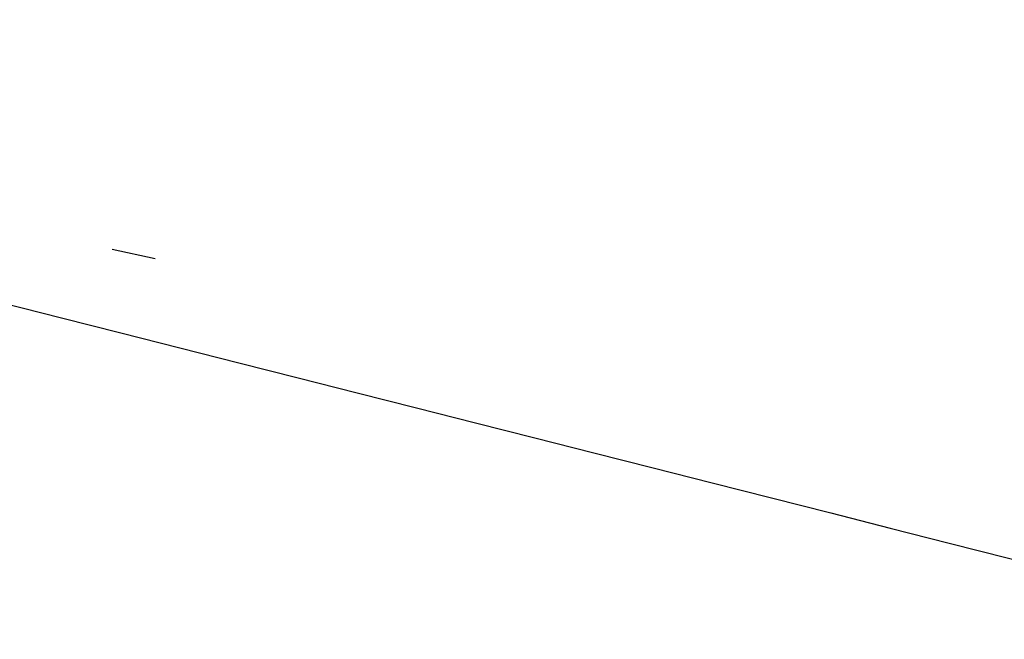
# Model space of a CAD drawing. Header units: millimetres. Extents: x 8 to 846, y 12 to 2113.
# Tile 128 of 256: x 712.65775 to 712.66318, y 696.91961 to 696.92303. Entities that reach past the tile are written whole.
import ezdxf

# ---------------------------------------------------------------- set-up
doc = ezdxf.new("R2010")
doc.units = ezdxf.units.MM

msp = doc.modelspace()

# ---------------------------------------------------------------- linework, layer by layer
at = {"color": 7, "linetype": 'Continuous', "lineweight": 30}
msp.add_line((712.6584987, 696.9217122), (712.6582601, 696.9217636), dxfattribs=at)
msp.add_open_spline([(712.6514672, 696.9230313), (712.6653585, 696.9195261), (712.7017511, 696.9103431), (712.7702497, 696.8880308), (712.855304, 696.8561828), (712.9484043, 696.8162342), (713.0483615, 696.7682717), (713.1545485, 696.7120685), (713.2661489, 696.6476392), (713.3823782, 696.5750711), (713.5024366, 696.4945538), (713.625532, 696.4063554), (713.7508818, 696.3108148), (713.8777178, 696.2083313), (714.0052893, 696.0993568), (714.132865, 695.9843888), (714.2597346, 695.863965), (714.3852098, 695.7386588), (714.5086259, 695.6090751), (714.6293421, 695.4758473), (714.7467383, 695.3396411), (714.8602182, 695.201151), (714.9692154, 695.0610946), (715.0732, 694.9202048), (715.1716792, 694.77923), (715.2641965, 694.6389372), (715.3503359, 694.5001118), (715.4297264, 694.3635568), (715.5020481, 694.2300914), (715.5670393, 694.1005509), (715.6245066, 693.9757817), (715.6743314, 693.8566472), (715.7165004, 693.7439898), (715.7510563, 693.6387425), (715.7783551, 693.5414801), (715.7982094, 693.4540018), (715.8095744, 693.3925666), (715.8127973, 693.3637891), (715.8134887, 693.3576162)], degree=3, knots=[0, 0, 0, 0, 0.0161, 0.042179, 0.068684, 0.095623, 0.12298, 0.150729, 0.178838, 0.207272, 0.235992, 0.264963, 0.294152, 0.323525, 0.353054, 0.382711, 0.41247, 0.442308, 0.472202, 0.502131, 0.532074, 0.562006, 0.591906, 0.62175, 0.651519, 0.681188, 0.710734, 0.740129, 0.769346, 0.798354, 0.827119, 0.855608, 0.883784, 0.911613, 0.939063, 0.966106, 0.99273, 1, 1, 1, 1], dxfattribs=at)

doc.saveas('drawing.dxf')
